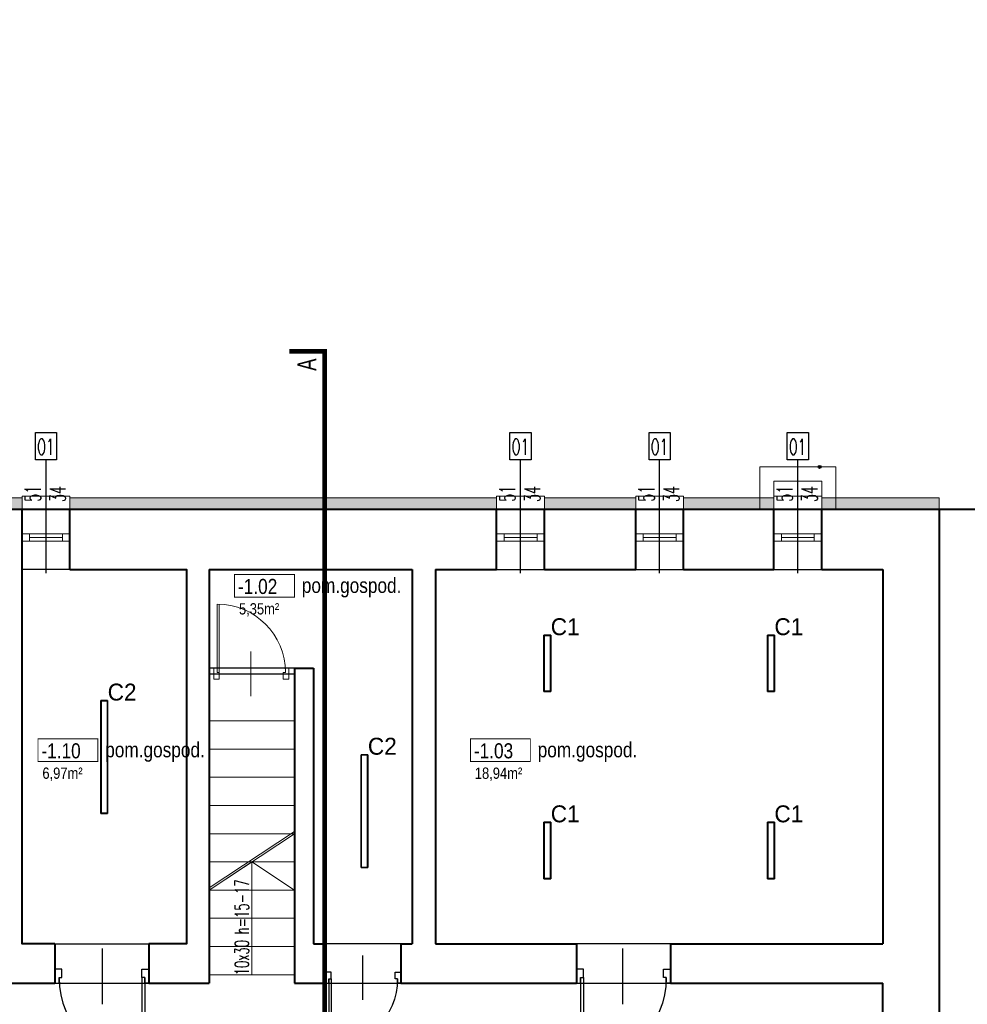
# Model space of a CAD drawing. Header units: millimetres. Extents: x -2616 to 3840, y -7331 to 10340.
# Tile 7 of 22: x 1465 to 2474, y 753 to 1800. Entities that reach past the tile are written whole.
import ezdxf

# ---------------------------------------------------------------- set-up
doc = ezdxf.new("R2010")
doc.units = ezdxf.units.MM
for name, color, linetype, lineweight in [('#Warnice UG$0$0A_KONSTR', 8, 'Continuous', 40), ('#Warnice UG$0$0A_OCIEPLENIE', 8, 'Continuous', 0), ('#Warnice UG$0$0A_OPISY POM', 8, 'Continuous', 9), ('#Warnice UG$0$0A_POMOCNICZE', 8, 'Continuous', 9), ('#Warnice UG$0$0A_STOLARKA', 8, 'Continuous', 9)]:
    doc.layers.add(name, color=color, linetype=linetype, lineweight=lineweight)
for name, color, linetype in [('#Warnice UG$0$0A_OPISY OKIEN', 8, 'Continuous'), ('#Warnice UG$0$_a_drzwi', 8, 'Continuous'), ('#Warnice UG$0$Opisy', 8, 'Continuous'), ('DLX_BLD0_LUM', 5, 'Continuous'), ('DLX_BLD0_LUMKEY_IDX', 5, 'Continuous'), ('PODKŁAD', 8, 'Continuous')]:
    doc.layers.add(name, color=color, linetype=linetype)
doc.styles.add('#Warnice UG$0$1', font='simplex.shx', dxfattribs={"width": 0.6})
doc.styles.add('#Warnice UG$0$m1_romans', font='romans.shx', dxfattribs={"width": 0.8})
doc.styles.add('TableTextStyle', font='txt')
pattern_1 = [(0, (-100, -60), (4.7625, 2.74963064), [3.175, -6.35]), (120, (-100, -60), (-4.7625, 2.74963066), [3.175, -6.35]), (60, (-100, -60), (1e-08, 5.4992613), [-6.35, 3.175])]

# ---------------------------------------------------------------- blocks, each defined once
blk = doc.blocks.new('#Warnice UG$0$A$C372b6b25')
at = {"layer": '#Warnice UG$0$_a_drzwi'}
for p, q in [((3.33, -4.44), (3.33, 63.89)), ((5.56, -4.44), (5.56, 63.85)), ((37.04, 16.67), (37.04, -27.78)), ((0, 0), (3.33, 0)), ((3.33, 0), (3.33, -4.44)), ((3.33, -4.44), (5.56, -4.44)), ((5.56, -4.44), (5.56, -11.11)), ((69.44, -4.44), (69.44, -11.11)), ((71.67, -4.44), (69.44, -4.44)), ((71.67, 0), (71.67, -4.44)), ((75, 0), (71.67, 0)), ((5.56, -11.11), (0, -11.11)), ((69.44, -11.11), (75, -11.11))]:
    blk.add_line(p, q, dxfattribs=at)
for points in [[(0, 0), (0, -11.11)], [(75, 0), (75, -11.11)]]:
    blk.add_lwpolyline(points, dxfattribs=at)
blk.add_arc((3.33, -4.44), 68.33, 0, 90, dxfattribs=at)
blk = doc.blocks.new('#Warnice UG')
at = {"layer": '#Warnice UG$0$0A_OCIEPLENIE', "transparency": 33554687}
h = blk.add_hatch(dxfattribs=at)
h.set_pattern_fill('HONEY', color=256)
h.set_pattern_definition(pattern_1)
h.paths.add_polyline_path([(13612.1, 6380.6), (13607.1, 6380.6), (13607.1, 6368.6), (13612.1, 6368.6)])
h.paths.add_polyline_path([(13607.1, 6380.6), (13589.1, 6380.6), (13589.1, 6368.6), (13607.1, 6368.6)])
h.paths.add_polyline_path([(13589.1, 6380.6), (13584.1, 6380.6), (13584.1, 6368.6), (13589.1, 6368.6)])
h.paths.add_polyline_path([(13532.1, 6380.6), (13509.1, 6380.6), (13509.1, 6368.6), (13532.1, 6368.6)])
h.paths.add_polyline_path([(13509.1, 6380.6), (13504.1, 6380.6), (13504.1, 6368.6), (13509.1, 6368.6)])
h.paths.add_polyline_path([(13452.1, 6380.6), (13437.1, 6380.6), (13437.1, 6368.6), (13452.1, 6368.6)])
h.paths.add_polyline_path([(13437.1, 6380.6), (13354.5, 6380.6), (13354.5, 6368.6), (13437.1, 6368.6)])
h.paths.add_polyline_path([(13354.5, 6380.6), (13313.6, 6380.6), (13313.6, 6368.6), (13354.5, 6368.6)])
h.paths.add_polyline_path([(13313.6, 6380.6), (13298.6, 6380.6), (13298.6, 6368.6), (13313.6, 6368.6)])
h.paths.add_polyline_path([(13247.6, 6380.6), (13242.6, 6380.6), (13242.6, 6368.6), (13247.6, 6368.6)])
h.paths.add_polyline_path([(13242.6, 6380.6), (13224.6, 6380.6), (13224.6, 6368.6), (13242.6, 6368.6)])
h.paths.add_polyline_path([(13224.6, 6380.6), (13219.6, 6380.6), (13219.6, 6368.6), (13224.6, 6368.6)])
h.paths.add_polyline_path([(13167.6, 6380.6), (13152.6, 6380.6), (13152.6, 6368.6), (13167.6, 6368.6)])
h.paths.add_polyline_path([(13152.6, 6380.6), (13032.6, 6380.6), (13032.6, 6368.6), (13152.6, 6368.6)])
h.paths.add_polyline_path([(13032.6, 6380.6), (13017.6, 6380.6), (13017.6, 6368.6), (13032.6, 6368.6)])
h.paths.add_polyline_path([(12896.6, 6380.6), (12881.6, 6380.6), (12881.6, 6368.6), (12896.6, 6368.6)])
h.paths.add_polyline_path([(12881.6, 6380.6), (12397.6, 6380.6), (12397.6, 6633.6), (12385.6, 6633.6), (12385.6, 6368.6), (12397.6, 6368.6), (12881.6, 6368.6)])
h.paths.add_polyline_path([(12397.6, 6711.6), (12385.6, 6711.6), (12385.6, 6684.6), (12397.6, 6684.6)])
h.paths.add_polyline_path([(12397.6, 7140.6), (12385.6, 7140.6), (12385.6, 6762.6), (12397.6, 6762.6)])
h.paths.add_polyline_path([(13237, 6924), (13276.8, 6924), (13276.8, 6951), (13237, 6951)], flags=9)
h.paths.add_polyline_path([(12537.6, 7250.2), (12537.6, 7278.8), (12516.6, 7278.8), (12516.6, 7250.2)], flags=9)
h.paths.add_polyline_path([(12537.6, 7040.3), (12537.6, 7060.9), (12516.6, 7060.9), (12516.6, 7040.3)], flags=9)
h.paths.add_polyline_path([(12537.6, 6944.6), (12537.6, 6971.6), (12516.6, 6971.6), (12516.6, 6944.6)], flags=9)
h.paths.add_polyline_path([(12537.6, 6854.1), (12537.6, 6875.1), (12516.6, 6875.1), (12516.6, 6854.1)], flags=9)
h.paths.add_polyline_path([(12518.1, 6629.3), (12518.1, 6657.9), (12497.1, 6657.9), (12497.1, 6629.3)], flags=9)
h.paths.add_polyline_path([(12607.3, 7115.5), (12635.9, 7115.5), (12635.9, 7136.5), (12607.3, 7136.5)], flags=9)
h.paths.add_polyline_path([(12828.8, 7115.5), (12849.4, 7115.5), (12849.4, 7136.5), (12828.8, 7136.5)], flags=9)
h.paths.add_polyline_path([(12926.3, 7115.5), (12952.9, 7115.5), (12952.9, 7136.5), (12926.3, 7136.5)], flags=9)
h.paths.add_polyline_path([(12766.8, 7138.2), (12766.8, 7161.6), (12745.8, 7161.6), (12745.8, 7138.2)], flags=9)
h.paths.add_polyline_path([(12603.6, 6496.1), (12630.6, 6496.1), (12630.6, 6517.1), (12603.6, 6517.1)], flags=25)
h.paths.add_polyline_path([(12920.5, 6496.1), (12948.7, 6496.1), (12948.7, 6517.1), (12920.5, 6517.1)], flags=9)
h.paths.add_polyline_path([(13225.8, 6496.1), (13254.4, 6496.1), (13254.4, 6517.1), (13225.8, 6517.1)], flags=9)
h.paths.add_polyline_path([(13540.1, 6496.1), (13569.1, 6496.1), (13569.1, 6517.1), (13540.1, 6517.1)], flags=9)
h.paths.add_polyline_path([(13353.2, 6750.4), (13353.2, 6777.4), (13332.2, 6777.4), (13332.2, 6750.4)], flags=9)
h.paths.add_polyline_path([(13388.6, 6658.5), (13405.6, 6658.5), (13405.6, 6679.5), (13388.6, 6679.5)], flags=9)
h.paths.add_polyline_path([(13457.7, 6651.7), (13457.7, 6680.3), (13436.7, 6680.3), (13436.7, 6651.7)], flags=9)
h.paths.add_polyline_path([(13101.5, 7172.6), (13101.5, 7201.2), (13080.5, 7201.2), (13080.5, 7172.6)], flags=9)
h.paths.add_polyline_path([(13101.5, 6629.8), (13101.5, 6658.4), (13080.5, 6658.4), (13080.5, 6629.8)], flags=9)
h.paths.add_polyline_path([(12734.9, 6764.5), (12755.1, 6764.5), (12755.1, 6785.5), (12734.9, 6785.5)], flags=9)
h.paths.add_polyline_path([(12849.5, 6764.5), (12869.7, 6764.5), (12869.7, 6785.5), (12849.5, 6785.5)], flags=9)
h.paths.add_polyline_path([(12686, 6812), (12686, 6832.6), (12665, 6832.6), (12665, 6812)], flags=9)
h.paths.add_polyline_path([(12929.7, 6811.6), (12929.7, 6832.2), (12908.7, 6832.2), (12908.7, 6811.6)], flags=9)
h.paths.add_polyline_path([(13000.3, 6674.6), (13000.3, 6703.2), (12979.3, 6703.2), (12979.3, 6674.6)], flags=9)
h.paths.add_polyline_path([(13503.2, 6349), (13503.2, 6374.2), (13478, 6374.2), (13478, 6349)], flags=9)
h.paths.add_polyline_path([(13476.7, 6351.7), (13476.7, 6372.1), (13451.5, 6372.1), (13451.5, 6351.7)], flags=9)
h.paths.add_polyline_path([(13583.2, 6349), (13583.2, 6374.2), (13558, 6374.2), (13558, 6349)], flags=9)
h.paths.add_polyline_path([(13556.7, 6351.7), (13556.7, 6372.1), (13531.5, 6372.1), (13531.5, 6351.7)], flags=9)
h.paths.add_polyline_path([(13663.2, 6349), (13663.2, 6374.2), (13638, 6374.2), (13638, 6349)], flags=9)
h.paths.add_polyline_path([(13636.7, 6351.7), (13636.7, 6372.1), (13611.5, 6372.1), (13611.5, 6351.7)], flags=9)
h.paths.add_polyline_path([(13467.1, 6300.2), (13488.5, 6300.2), (13488.5, 6325.4), (13467.1, 6325.4)], flags=9)
h.paths.add_polyline_path([(13547.1, 6300.2), (13568.5, 6300.2), (13568.5, 6325.4), (13547.1, 6325.4)], flags=9)
h.paths.add_polyline_path([(13627.1, 6300.2), (13648.5, 6300.2), (13648.5, 6325.4), (13627.1, 6325.4)], flags=9)
h.paths.add_polyline_path([(13819.5, 6300.2), (13840.9, 6300.2), (13840.9, 6325.4), (13819.5, 6325.4)], flags=9)
h.paths.add_polyline_path([(13532.7, 6600.8), (13646.7, 6600.8), (13646.7, 6634.1), (13532.7, 6634.1)], flags=9)
h.paths.add_polyline_path([(13467.5, 6580.3), (13516.3, 6580.3), (13516.3, 6605.3), (13467.5, 6605.3)], flags=9)
h.paths.add_polyline_path([(13356.5, 7675.8), (13356.5, 7698.9), (13315.3, 7698.9), (13315.3, 7675.8)], flags=9)
h.paths.add_polyline_path([(13356.5, 6223.6), (13356.5, 6246.7), (13315.3, 6246.7), (13315.3, 6223.6)], flags=9)
h.paths.add_polyline_path([(13115.9, 7261), (13229.9, 7261), (13229.9, 7294.3), (13115.9, 7294.3)], flags=9)
h.paths.add_polyline_path([(12599.7, 6600.8), (12703.5, 6600.8), (12703.5, 6634.1), (12599.7, 6634.1)], flags=9)
h.paths.add_polyline_path([(12911.3, 6600.8), (13025.3, 6600.8), (13025.3, 6634.1), (12911.3, 6634.1)], flags=9)
h.paths.add_polyline_path([(13227.6, 6600.8), (13341.6, 6600.8), (13341.6, 6634.1), (13227.6, 6634.1)], flags=9)
h.paths.add_polyline_path([(13576.1, 7261), (13690.1, 7261), (13690.1, 7294.3), (13576.1, 7294.3)], flags=9)
h.paths.add_polyline_path([(13050.7, 7240.5), (13099.5, 7240.5), (13099.5, 7265.5), (13050.7, 7265.5)], flags=9)
h.paths.add_polyline_path([(13050.1, 7260), (13099.9, 7260), (13099.9, 7293.3), (13050.1, 7293.3)], flags=9)
h.paths.add_polyline_path([(12815.6, 7260.7), (12938.7, 7260.7), (12938.7, 7294), (12815.6, 7294)], flags=9)
h.paths.add_polyline_path([(12750.5, 7240.5), (12807, 7240.5), (12807, 7265.5), (12750.5, 7265.5)], flags=9)
h.paths.add_polyline_path([(12749.7, 7260), (12799.5, 7260), (12799.5, 7293.3), (12749.7, 7293.3)], flags=9)
h.paths.add_polyline_path([(12532.9, 6580.3), (12589.4, 6580.3), (12589.4, 6605.3), (12532.9, 6605.3)], flags=24)
h.paths.add_polyline_path([(12533.2, 6599.9), (12583, 6599.9), (12583, 6633.2), (12533.2, 6633.2)], flags=24)
h.paths.add_polyline_path([(12846, 6580.3), (12894.8, 6580.3), (12894.8, 6605.3), (12846, 6605.3)], flags=9)
h.paths.add_polyline_path([(12845.4, 6599.9), (12895.2, 6599.9), (12895.2, 6633.2), (12845.4, 6633.2)], flags=9)
h.paths.add_polyline_path([(13161.4, 6580.3), (13217.9, 6580.3), (13217.9, 6605.3), (13161.4, 6605.3)], flags=9)
h.paths.add_polyline_path([(13161.8, 6599.9), (13211.5, 6599.9), (13211.5, 6633.2), (13161.8, 6633.2)], flags=9)
h.paths.add_polyline_path([(13466.7, 6599.9), (13516.5, 6599.9), (13516.5, 6633.2), (13466.7, 6633.2)], flags=9)
h.paths.add_polyline_path([(13818.3, 6596.4), (13902.8, 6596.4), (13902.8, 6629.7), (13818.3, 6629.7)], flags=9)
h.paths.add_polyline_path([(13752.2, 6580.3), (13808.7, 6580.3), (13808.7, 6605.3), (13752.2, 6605.3)], flags=9)
h.paths.add_polyline_path([(13752.6, 6599.9), (13802.3, 6599.9), (13802.3, 6633.2), (13752.6, 6633.2)], flags=9)
h.paths.add_polyline_path([(13510, 7240.5), (13566.4, 7240.5), (13566.4, 7265.5), (13510, 7265.5)], flags=9)
h.paths.add_polyline_path([(13510.3, 7260), (13560, 7260), (13560, 7293.3), (13510.3, 7293.3)], flags=9)
h.paths.add_polyline_path([(13325.1, 7435.8), (13439.1, 7435.8), (13439.1, 7469.1), (13325.1, 7469.1)], flags=9)
h.paths.add_polyline_path([(13259.9, 7415.3), (13308.7, 7415.3), (13308.7, 7440.3), (13259.9, 7440.3)], flags=9)
h.paths.add_polyline_path([(13259.4, 7434.9), (13309.1, 7434.9), (13309.1, 7468.2), (13259.4, 7468.2)], flags=9)
h.paths.add_polyline_path([(12755.9, 6962.9), (12865.8, 6962.9), (12865.8, 6996.2), (12755.9, 6996.2)], flags=9)
h.paths.add_polyline_path([(12690.9, 6942.4), (12747.3, 6942.4), (12747.3, 6967.4), (12690.9, 6967.4)], flags=9)
h.paths.add_polyline_path([(12692.6, 6961.9), (12742.4, 6961.9), (12742.4, 6995.3), (12692.6, 6995.3)], flags=9)
h.paths.add_polyline_path([(14998.6, 6366), (15222.1, 6366), (15222.1, 6454.2), (14998.6, 6454.2)], flags=9)
h.paths.add_polyline_path([(14996.5, 6480.2), (15275.5, 6480.2), (15275.5, 6561.9), (14996.5, 6561.9)], flags=9)
h.paths.add_polyline_path([(15000.8, 6247.6), (15095.2, 6247.6), (15095.2, 6265.9), (15000.8, 6265.9)], flags=9)
h.paths.add_polyline_path([(15222.7, 6077.9), (15257.4, 6077.9), (15257.4, 6098.6), (15222.7, 6098.6)], flags=9)
h.paths.add_polyline_path([(14944.8, 7326.2), (15275.9, 7326.2), (15275.9, 8054.3), (14944.8, 8054.3)], flags=9)
h.paths.add_polyline_path([(14999.1, 6157.6), (15210.3, 6157.6), (15210.3, 6212.1), (14999.1, 6212.1)], flags=9)
h.paths.add_polyline_path([(15000.3, 6303.8), (15170.1, 6303.8), (15170.1, 6345.8), (15000.3, 6345.8)], flags=9)
h.paths.add_polyline_path([(15100.5, 6076.9), (15160.2, 6076.9), (15160.2, 6097.6), (15100.5, 6097.6)], flags=9)
h.paths.add_polyline_path([(14998.2, 6453.9), (15146.8, 6453.9), (15146.8, 6474.6), (14998.2, 6474.6)], flags=9)
h.paths.add_polyline_path([(14997.2, 6560.7), (15148.9, 6560.7), (15148.9, 6581.4), (14997.2, 6581.4)], flags=9)
h.paths.add_polyline_path([(15221.9, 6118.7), (15285.3, 6118.7), (15285.3, 6139.1), (15221.9, 6139.1)], flags=9)
h.paths.add_polyline_path([(15000.6, 6213.7), (15119.5, 6213.7), (15119.5, 6234.4), (15000.6, 6234.4)], flags=9)
h.paths.add_polyline_path([(14999.1, 6345.5), (15084.5, 6345.5), (15084.5, 6366.2), (14999.1, 6366.2)], flags=9)
h.paths.add_polyline_path([(14998.8, 6116.5), (15115.4, 6116.5), (15115.4, 6137.2), (14998.8, 6137.2)], flags=9)
h.paths.add_polyline_path([(14999.2, 6265), (15130.7, 6265), (15130.7, 6285.7), (14999.2, 6285.7)], flags=9)
h.paths.add_polyline_path([(14999, 6097.4), (15057.1, 6097.4), (15057.1, 6118.2), (14999, 6118.2)], flags=9)
h.paths.add_polyline_path([(15099.8, 6097.5), (15148.5, 6097.5), (15148.5, 6118.3), (15099.8, 6118.3)], flags=9)
h.paths.add_polyline_path([(14999.8, 6138), (15068.3, 6138), (15068.3, 6158.3), (14999.8, 6158.3)], flags=9)
h.paths.add_polyline_path([(15221.1, 6138.1), (15267.8, 6138.1), (15267.8, 6158.3), (15221.1, 6158.3)], flags=9)
h.paths.add_polyline_path([(15221.6, 6097.7), (15283.1, 6097.7), (15283.1, 6118), (15221.6, 6118)], flags=9)
h.paths.add_polyline_path([(14998.7, 6076.3), (15031, 6076.3), (15031, 6097), (14998.7, 6097)], flags=9)
h.paths.add_polyline_path([(14994.1, 6010.3), (15310.4, 6010.3), (15310.4, 6076.3), (14994.1, 6076.3)], flags=9)
h.paths.add_polyline_path([(12366.7, 6634.1), (12391.9, 6634.1), (12391.9, 6659.3), (12366.7, 6659.3)], flags=9)
h.paths.add_polyline_path([(12369.4, 6660.5), (12389.8, 6660.5), (12389.8, 6685.7), (12369.4, 6685.7)], flags=9)
h.paths.add_polyline_path([(12366.7, 6712.1), (12391.9, 6712.1), (12391.9, 6737.3), (12366.7, 6737.3)], flags=9)
h.paths.add_polyline_path([(12369.4, 6738.5), (12389.8, 6738.5), (12389.8, 6763.7), (12369.4, 6763.7)], flags=9)
h.paths.add_polyline_path([(12479.7, 7142.6), (12479.7, 7173.1), (12463.2, 7173.1), (12463.2, 7142.6)], flags=9)
h.paths.add_polyline_path([(12367.2, 7145.1), (12391.5, 7145.1), (12391.5, 7170.3), (12367.2, 7170.3)], flags=9)
h.paths.add_polyline_path([(12367.5, 7171.5), (12391.7, 7171.5), (12391.7, 7196.7), (12367.5, 7196.7)], flags=9)
h.paths.add_polyline_path([(12479.7, 7234.9), (12479.7, 7265.4), (12463.2, 7265.4), (12463.2, 7234.9)], flags=9)
h.paths.add_polyline_path([(12367.2, 7253.6), (12391.5, 7253.6), (12391.5, 7278.8), (12367.2, 7278.8)], flags=9)
h.paths.add_polyline_path([(12367.3, 7280), (12392, 7280), (12392, 7305.2), (12367.3, 7305.2)], flags=9)
h.paths.add_polyline_path([(12603.4, 7280.3), (12662.8, 7280.3), (12662.8, 7313.7), (12603.4, 7313.7)], flags=9)
h.paths.add_polyline_path([(12938.6, 7537.5), (12938.6, 7562.2), (12913.4, 7562.2), (12913.4, 7537.5)], flags=9)
h.paths.add_polyline_path([(12912.2, 7537.8), (12912.2, 7562.5), (12887, 7562.5), (12887, 7537.8)], flags=9)
h.paths.add_polyline_path([(13083.1, 7537.2), (13083.1, 7562.4), (13057.9, 7562.4), (13057.9, 7537.2)], flags=9)
h.paths.add_polyline_path([(13056.7, 7539.9), (13056.7, 7560.3), (13031.5, 7560.3), (13031.5, 7539.9)], flags=9)
h.paths.add_polyline_path([(13588.1, 7537.2), (13588.1, 7562.4), (13562.9, 7562.4), (13562.9, 7537.2)], flags=9)
h.paths.add_polyline_path([(13561.7, 7539.9), (13561.7, 7560.3), (13536.5, 7560.3), (13536.5, 7539.9)], flags=9)
h.paths.add_polyline_path([(13736.1, 7537.2), (13736.1, 7562.4), (13710.9, 7562.4), (13710.9, 7537.2)], flags=9)
h.paths.add_polyline_path([(13709.7, 7539.9), (13709.7, 7560.3), (13684.5, 7560.3), (13684.5, 7539.9)], flags=9)
h.paths.add_polyline_path([(13883.1, 7537.2), (13883.1, 7562.4), (13857.9, 7562.4), (13857.9, 7537.2)], flags=9)
h.paths.add_polyline_path([(13856.7, 7539.9), (13856.7, 7560.3), (13831.5, 7560.3), (13831.5, 7539.9)], flags=9)
h.paths.add_polyline_path([(13726, 6949.2), (13785.5, 6949.2), (13785.5, 6982.5), (13726, 6982.5)], flags=9)
h.paths.add_polyline_path([(13513.4, 6670.1), (13610, 6670.1), (13610, 6725), (13513.4, 6725)], flags=9)
h.paths.add_polyline_path([(13779.9, 6671.9), (13839.4, 6671.9), (13839.4, 6705.2), (13779.9, 6705.2)], flags=9)
h.paths.add_polyline_path([(13783.7, 6450.4), (13866.7, 6450.4), (13866.7, 6463.9), (13783.7, 6463.9)], flags=9)
h.paths.add_polyline_path([(13855.6, 6349), (13855.6, 6374.2), (13830.4, 6374.2), (13830.4, 6349)], flags=9)
h.paths.add_polyline_path([(13829.2, 6351.7), (13829.2, 6372.1), (13804, 6372.1), (13804, 6351.7)], flags=9)
h.paths.add_polyline_path([(13298.6, 6351.4), (13298.6, 6371.8), (13273.4, 6371.8), (13273.4, 6351.4)], flags=9)
h.paths.add_polyline_path([(13272.2, 6351.7), (13272.2, 6372.1), (13247, 6372.1), (13247, 6351.7)], flags=9)
h.paths.add_polyline_path([(13218.6, 6349), (13218.6, 6374.2), (13193.4, 6374.2), (13193.4, 6349)], flags=9)
h.paths.add_polyline_path([(13192.2, 6349.5), (13192.2, 6374.2), (13167, 6374.2), (13167, 6349.5)], flags=9)
h.paths.add_polyline_path([(12982.1, 6349.5), (12982.1, 6373.7), (12956.9, 6373.7), (12956.9, 6349.5)], flags=9)
h.paths.add_polyline_path([(12955.7, 6347.8), (12955.7, 6375.9), (12930.5, 6375.9), (12930.5, 6347.8)], flags=9)
h.paths.add_polyline_path([(12893.7, 6444.4), (12926.2, 6444.4), (12926.2, 6460.9), (12893.7, 6460.9)], flags=9)
h.paths.add_polyline_path([(13277.8, 7031.9), (13277.8, 7146.1), (13255.3, 7146.1), (13255.3, 7031.9)], flags=9)
h.paths.add_polyline_path([(12837.2, 7580.9), (12944.1, 7580.9), (12944.1, 7603.4), (12837.2, 7603.4)], flags=9)
h = blk.add_hatch(dxfattribs=at)
h.set_pattern_fill('HONEY', color=256)
h.set_pattern_definition(pattern_1)
h.paths.add_polyline_path([(12397.6, 7232.6), (12385.6, 7232.6), (12385.6, 7199.6), (12397.6, 7199.6)])
h.paths.add_polyline_path([(12397.6, 7533.6), (12689.6, 7533.6), (12689.6, 7545.6), (12385.6, 7545.6), (12385.6, 7533.6), (12385.6, 7324.6), (12397.6, 7324.6)])
h.paths.add_polyline_path([(12701.6, 7545.6), (12689.6, 7545.6), (12689.6, 7533.6), (12701.6, 7533.6)])
h.paths.add_polyline_path([(12720.6, 7545.6), (12701.6, 7545.6), (12701.6, 7533.6), (12720.6, 7533.6)])
h.paths.add_polyline_path([(12838.6, 7545.6), (12800.6, 7545.6), (12800.6, 7533.6), (12838.6, 7533.6)])
h.paths.add_polyline_path([(12864.6, 7545.6), (12838.6, 7545.6), (12838.6, 7533.6), (12864.6, 7533.6)])
h.paths.add_polyline_path([(12973.6, 7545.6), (12962.6, 7545.6), (12962.6, 7533.6), (12973.6, 7533.6)])
h.paths.add_polyline_path([(13000.6, 7545.6), (12973.6, 7545.6), (12973.6, 7533.6), (13000.6, 7533.6)])
h.paths.add_polyline_path([(13007.5, 7545.6), (13000.6, 7545.6), (13000.6, 7533.6)], flags=17)
h.paths.add_polyline_path([(13027.6, 7545.6), (13007.5, 7545.6), (13000.6, 7533.6), (13027.6, 7533.6)])
h.paths.add_polyline_path([(13032.6, 7545.6), (13027.6, 7545.6), (13027.6, 7533.6), (13032.6, 7533.6)])
h.paths.add_polyline_path([(13354.5, 7545.6), (13083.6, 7545.6), (13083.6, 7533.6), (13354.5, 7533.6)])
h.paths.add_polyline_path([(13537.6, 7545.6), (13354.5, 7545.6), (13354.5, 7533.6), (13537.6, 7533.6)])
h.paths.add_polyline_path([(13685.6, 7545.6), (13588.6, 7545.6), (13588.6, 7533.6), (13685.6, 7533.6)])
h.paths.add_polyline_path([(13817.6, 7545.6), (13736.6, 7545.6), (13736.6, 7533.6), (13817.6, 7533.6)])
h.paths.add_polyline_path([(13832.6, 7545.6), (13817.6, 7545.6), (13817.6, 7533.6), (13832.6, 7533.6)])
h.paths.add_polyline_path([(13898.6, 7545.6), (13883.6, 7545.6), (13883.6, 7533.6), (13898.6, 7533.6)])
h.paths.add_polyline_path([(14008.6, 7545.6), (13898.6, 7545.6), (13898.6, 7533.6), (14008.6, 7533.6)])
at = {"layer": '#Warnice UG$0$0A_OPISY OKIEN', "transparency": 33554687}
h = blk.add_hatch(color=256, dxfattribs=at)
h.dxf.hatch_style = 1
h.paths.add_polyline_path([(13882.8, 7578.6, 1), (13879.8, 7578.6, 1)])
at = {"layer": '#Warnice UG$0$0A_KONSTR', "ltscale": 100}
blk.add_lwpolyline([(12397.6, 7533.6), (14766.6, 7533.6), (14766.6, 6380.6), (12397.6, 6380.6)], close=True, dxfattribs=at)
at = {"layer": '#Warnice UG$0$0A_KONSTR'}
for points in [[(12962.6, 7533.6), (13032.6, 7533.6)], [(13032.6, 7469.6), (13032.6, 7533.6)], [(13083.6, 7469.6), (13083.6, 7533.6)], [(13083.6, 7533.6), (13537.6, 7533.6)], [(13537.6, 7469.6), (13537.6, 7533.6)], [(13588.6, 7469.6), (13588.6, 7533.6)], [(13588.6, 7533.6), (13685.6, 7533.6)], [(13685.6, 7469.6), (13685.6, 7533.6)], [(13736.6, 7469.6), (13736.6, 7533.6)], [(13736.6, 7533.6), (13832.6, 7533.6)], [(13832.6, 7469.6), (13832.6, 7533.6)], [(13883.6, 7469.6), (13883.6, 7533.6)], [(13883.6, 7533.6), (14008.6, 7533.6), (14008.6, 6380.6)], [(13067.6, 7071.6), (13032.6, 7071.6), (13032.6, 7469.6)], [(13083.6, 7469.6), (13207.6, 7469.6), (13207.6, 7071.6), (13167.6, 7071.6)], [(13231.6, 7469.6), (13231.6, 7029.6)], [(13231.6, 7469.6), (13447.6, 7469.6)], [(13447.6, 7469.6), (13447.6, 7071.6)], [(13472.6, 7469.6), (13472.6, 7071.6)], [(13472.6, 7469.6), (13537.6, 7469.6)], [(13588.6, 7469.6), (13685.6, 7469.6)], [(13736.6, 7469.6), (13832.6, 7469.6)], [(13883.6, 7469.6), (13948.6, 7469.6)], [(13948.6, 7469.6), (13948.6, 7071.6)], [(13322.6, 7364.6), (13322.6, 7029.6)], [(13322.6, 7364.6), (13342.6, 7364.6)], [(13342.6, 7364.6), (13342.6, 7071.6)], [(13067.6, 7071.6), (13032.6, 7071.6)], [(13067.6, 7071.6), (13067.6, 7029.6)], [(13167.6, 7071.6), (13167.6, 7029.6)], [(13342.6, 7071.6), (13355.6, 7071.6)], [(13355.6, 7071.6), (13355.6, 7029.6)], [(13435.6, 7071.6), (13435.6, 7029.6)], [(13435.6, 7071.6), (13447.6, 7071.6)], [(13472.6, 7071.6), (13622.6, 7071.6)], [(13622.6, 7071.6), (13622.6, 7029.6)], [(13722.6, 7071.6), (13722.6, 7029.6)], [(13722.6, 7071.6), (13948.6, 7071.6)], [(12982.6, 7029.6), (13067.6, 7029.6)], [(13167.6, 7029.6), (13231.6, 7029.6)], [(13322.6, 7029.6), (13355.6, 7029.6)], [(13435.6, 7029.6), (13622.6, 7029.6)], [(13722.6, 7029.6), (13948.6, 7029.6)], [(13948.6, 6886.6), (13948.6, 7029.6)]]:
    blk.add_lwpolyline(points, dxfattribs=at)
at = {"layer": '#Warnice UG$0$0A_OCIEPLENIE'}
for points in [[(12962.6, 7533.6), (12962.6, 7545.6), (13032.6, 7545.6), (13032.6, 7533.6)], [(13083.6, 7533.6), (13083.6, 7545.6), (13537.6, 7545.6), (13537.6, 7533.6)], [(13588.6, 7533.6), (13588.6, 7545.6), (13685.6, 7545.6), (13685.6, 7533.6)], [(13736.6, 7533.6), (13736.6, 7545.6), (13832.6, 7545.6), (13832.6, 7533.6)], [(13883.6, 7533.6), (13883.6, 7545.6), (14008.6, 7545.6), (14008.6, 7533.6)]]:
    blk.add_lwpolyline(points, dxfattribs=at)
at = {"layer": '#Warnice UG$0$0A_OPISY OKIEN'}
blk.add_circle((13881.3, 7578.6), 1.5, dxfattribs=at)
at = {"layer": '#Warnice UG$0$0A_OPISY POM', "const_width": 1}
for points in [[(13258.8, 7464.3), (13322.5, 7464.3), (13322.5, 7440.1), (13258.8, 7440.1)], [(13049.6, 7289.5), (13113.3, 7289.5), (13113.3, 7265.3), (13049.6, 7265.3)], [(13509.8, 7289.5), (13573.5, 7289.5), (13573.5, 7265.3), (13509.8, 7265.3)]]:
    blk.add_lwpolyline(points, close=True, dxfattribs=at)
at = {"layer": '#Warnice UG$0$0A_POMOCNICZE', "ltscale": 0.5}
for p, q in [((13240.1, 7359.9), (13240.1, 7432.8)), ((13242.5, 7359.9), (13242.5, 7432.7)), ((13276.1, 7382.4), (13276.1, 7335)), ((13236.6, 7364.6), (13240.1, 7364.6)), ((13240.1, 7364.6), (13240.1, 7359.9)), ((13313, 7364.6), (13313, 7359.9)), ((13316.6, 7364.6), (13313, 7364.6)), ((13242.5, 7352.8), (13236.6, 7352.8)), ((13240.1, 7359.9), (13242.5, 7359.9)), ((13242.5, 7359.9), (13242.5, 7352.8)), ((13310.6, 7359.9), (13310.6, 7352.8)), ((13313, 7359.9), (13310.6, 7359.9)), ((13310.6, 7352.8), (13316.6, 7352.8))]:
    blk.add_line(p, q, dxfattribs=at)
at = {"layer": '#Warnice UG$0$0A_POMOCNICZE', "ltscale": 0.01, "const_width": 5}
blk.add_lwpolyline([(13354.5, 7664.2), (13354.5, 7701.7), (13317, 7701.7)], dxfattribs=at)
at = {"layer": '#Warnice UG$0$0A_POMOCNICZE', "const_width": 5}
blk.add_lwpolyline([(13354.5, 7664.2), (13354.5, 6259.9)], dxfattribs=at)
at = {"layer": '#Warnice UG$0$0A_POMOCNICZE', "ltscale": 3}
for points in [[(13898.6, 7533.6), (13898.6, 7578.6), (13817.6, 7578.6), (13817.6, 7533.6)], [(13883.6, 7533.6), (13883.6, 7563.6), (13832.6, 7563.6), (13832.6, 7533.6)], [(13231.6, 7131), (13322.6, 7191)], [(13231.6, 7128.6), (13322.6, 7188.6)], [(13277.1, 7038.6), (13277.1, 7158.6), (13231.6, 7128.6)], [(13277.1, 7158.6), (13322.6, 7128.6)], [(13277.1, 7158.6), (13322.6, 7158.6)], [(13231.6, 7128.6), (13322.6, 7128.6)], [(13231.6, 7098.6), (13322.6, 7098.6)], [(13231.6, 7068.6), (13322.6, 7068.6)], [(13231.6, 7038.6), (13322.6, 7038.6)]]:
    blk.add_lwpolyline(points, dxfattribs=at)
at = {"layer": '#Warnice UG$0$0A_POMOCNICZE', "ltscale": 0.5}
for points in [[(13236.6, 7364.6), (13231.6, 7364.6)], [(13236.6, 7364.6), (13233.6, 7364.6)], [(13236.6, 7358.6), (13236.6, 7364.6)], [(13236.6, 7364.6), (13236.6, 7352.8)], [(13322.6, 7364.6), (13316.6, 7364.6)], [(13322.6, 7364.6), (13316.6, 7364.6)], [(13316.6, 7358.6), (13316.6, 7364.6)], [(13316.6, 7364.6), (13316.6, 7352.8)], [(13236.6, 7358.6), (13231.6, 7358.6)], [(13322.6, 7358.6), (13316.6, 7358.6)], [(13231.6, 7308.6), (13322.6, 7308.6)], [(13231.6, 7278.6), (13322.6, 7278.6)], [(13231.6, 7248.6), (13322.6, 7248.6)], [(13231.6, 7218.6), (13322.6, 7218.6)], [(13231.6, 7188.6), (13322.6, 7188.6)], [(13231.6, 7158.6), (13277.1, 7158.6)]]:
    blk.add_lwpolyline(points, dxfattribs=at)
blk.add_arc((13240.1, 7359.9), 72.9, 0, 90, dxfattribs=at)
at = {"layer": '#Warnice UG$0$0A_STOLARKA'}
for p, q in [((13032.6, 7507.6), (13083.6, 7507.6)), ((13537.6, 7507.6), (13588.6, 7507.6)), ((13685.6, 7507.6), (13736.6, 7507.6)), ((13832.6, 7507.6), (13883.6, 7507.6)), ((13032.6, 7499.6), (13083.6, 7499.6)), ((13040.6, 7503.6), (13075.6, 7503.6)), ((13537.6, 7499.6), (13588.6, 7499.6)), ((13545.6, 7503.6), (13580.6, 7503.6)), ((13685.6, 7499.6), (13736.6, 7499.6)), ((13693.6, 7503.6), (13728.6, 7503.6)), ((13832.6, 7499.6), (13883.6, 7499.6)), ((13840.6, 7503.6), (13875.6, 7503.6))]:
    blk.add_line(p, q, dxfattribs=at)
for points in [[(13083.6, 7547.6), (13032.6, 7547.6), (13032.6, 7469.6), (13083.6, 7469.6)], [(13588.6, 7547.6), (13537.6, 7547.6), (13537.6, 7469.6), (13588.6, 7469.6)], [(13736.6, 7547.6), (13685.6, 7547.6), (13685.6, 7469.6), (13736.6, 7469.6)], [(13883.6, 7547.6), (13832.6, 7547.6), (13832.6, 7469.6), (13883.6, 7469.6)], [(13040.6, 7499.6), (13040.6, 7507.6), (13032.6, 7507.6), (13032.6, 7499.6)], [(13083.6, 7499.6), (13083.6, 7507.6), (13075.6, 7507.6), (13075.6, 7499.6)], [(13545.6, 7499.6), (13545.6, 7507.6), (13537.6, 7507.6), (13537.6, 7499.6)], [(13588.6, 7499.6), (13588.6, 7507.6), (13580.6, 7507.6), (13580.6, 7499.6)], [(13693.6, 7499.6), (13693.6, 7507.6), (13685.6, 7507.6), (13685.6, 7499.6)], [(13736.6, 7499.6), (13736.6, 7507.6), (13728.6, 7507.6), (13728.6, 7499.6)], [(13840.6, 7499.6), (13840.6, 7507.6), (13832.6, 7507.6), (13832.6, 7499.6)], [(13883.6, 7499.6), (13883.6, 7507.6), (13875.6, 7507.6), (13875.6, 7499.6)]]:
    blk.add_lwpolyline(points, close=True, dxfattribs=at)
at = {"layer": '#Warnice UG$0$Opisy'}
for p, q in [((13058.1, 7465.5), (13058.1, 7586.2)), ((13563.1, 7465.5), (13563.1, 7586.2)), ((13711.1, 7465.5), (13711.1, 7586.2)), ((13858.1, 7465.5), (13858.1, 7586.2))]:
    blk.add_line(p, q, dxfattribs=at)
for points in [[(13046.8, 7586.2), (13046.8, 7615.1), (13069.4, 7615.1), (13069.4, 7586.2)], [(13551.8, 7586.2), (13551.8, 7615.1), (13574.4, 7615.1), (13574.4, 7586.2)], [(13699.8, 7586.2), (13699.8, 7615.1), (13722.4, 7615.1), (13722.4, 7586.2)], [(13846.8, 7586.2), (13846.8, 7615.1), (13869.4, 7615.1), (13869.4, 7586.2)]]:
    blk.add_lwpolyline(points, close=True, dxfattribs=at)
at = {"layer": 'Defpoints'}
for points in [[(13207.6, 7469.6), (13032.6, 7469.6), (13032.6, 7071.6), (13207.6, 7071.6)], [(13231.6, 7469.6), (13447.6, 7469.6), (13447.6, 7071.6), (13342.6, 7071.6), (13342.6, 7364.6), (13231.6, 7364.6)], [(13472.6, 7469.6), (13948.6, 7469.6), (13948.6, 7071.6), (13472.6, 7071.6)], [(12461.6, 7029.6), (13231.6, 7029.6), (13231.6, 7358.6), (13322.6, 7358.6), (13322.6, 7029.6), (13948.6, 7029.6), (13948.6, 6886.6), (12461.6, 6886.6)]]:
    blk.add_lwpolyline(points, close=True, dxfattribs=at)
at = {"layer": '#Warnice UG$0$_a_drzwi'}
for p, xscale, yscale, zscale, rotation in [((13167.6, 7029.6), 1.333333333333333, 1.333333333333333, 1.333333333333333, 180.0000003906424), ((13355.6, 7029.6), -1.066666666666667, 1.066666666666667, 1.066666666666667, 180), ((13622.6, 7029.6), -1.333333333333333, 1.333333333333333, 1.333333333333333, 180)]:
    blk.add_blockref('#Warnice UG$0$A$C372b6b25', p, dxfattribs=dict(at, xscale=xscale, yscale=yscale, zscale=zscale, rotation=rotation))
at = {"layer": '#Warnice UG$0$0A_OPISY POM', "attachment_point": 9, "line_spacing_factor": 0.8, "style": '#Warnice UG$0$m1_romans'}
for s, insert, char_height, width in [('{\\fArial Narrow|b0|i0|c238|p34;\\W1;-1.02}', (13304.2, 7443.3), 16, 375.3), ('\\pxql;{\\fArial Narrow|b0|i0|c238|p34;\\W1;pom.gospod.}', (13705.6, 7439.8), 16, 375.3), ('\\pxql;{\\fArial Narrow|b0|i0|c238|p34;\\W1;5,35m²}', (13360.3, 7419.5), 12, 96.864), ('{\\fArial Narrow|b0|i0|c238|p34;\\W1;-1.10}', (13095, 7268.5), 16, 375.3), ('\\pxql;{\\fArial Narrow|b0|i0|c238|p34;\\W1;pom.gospod.}', (13496.4, 7265), 16, 375.3), ('{\\fArial Narrow|b0|i0|c238|p34;\\W1;-1.03}', (13555.2, 7268.5), 16, 375.3), ('\\pxql;{\\fArial Narrow|b0|i0|c238|p34;\\W1;pom.gospod.}', (13956.6, 7265), 16, 375.3), ('\\pxql;{\\fArial Narrow|b0|i0|c238|p34;\\W1;6,97m²}', (13151.1, 7244.7), 12, 96.864), ('\\pxql;{\\fArial Narrow|b0|i0|c238|p34;\\W1;18,94m²}', (13611.3, 7244.7), 12, 96.864)]:
    blk.add_mtext(s, dxfattribs=dict(at, insert=insert, char_height=char_height, width=width))
at = {"layer": '#Warnice UG$0$0A_POMOCNICZE', "ltscale": 0.01, "insert": (13325.6, 7693.9), "char_height": 20, "width": 48, "attachment_point": 3, "rotation": 90, "line_spacing_factor": 0.8, "style": '#Warnice UG$0$m1_romans'}
blk.add_mtext('{\\W0.7;\\fArial|b0|i0|c238|p34;A}', dxfattribs=at)
at = {"layer": '#Warnice UG$0$Opisy', "char_height": 16.8, "width": 158.627, "attachment_point": 5, "style": '#Warnice UG$0$1'}
for insert in [(13057.7, 7600), (13562.7, 7600), (13710.7, 7600), (13857.7, 7600)]:
    blk.add_mtext('O1', dxfattribs=dict(at, insert=insert))
at = {"layer": '#Warnice UG$0$Opisy', "width": 158.627, "attachment_point": 5, "rotation": 90, "style": '#Warnice UG$0$1'}
for s, insert, char_height in [('51', (13044.1, 7550.1), 16.8), ('34', (13070.5, 7549.8), 16.8), ('51', (13549.1, 7550.1), 16.8), ('34', (13575.5, 7549.8), 16.8), ('51', (13697.1, 7550.1), 16.8), ('34', (13723.5, 7549.8), 16.8), ('51', (13844.1, 7550.1), 16.8), ('34', (13870.5, 7549.8), 16.8), ('10x30 h=15-17', (13266.5, 7089), 15)]:
    blk.add_mtext(s, dxfattribs=dict(at, insert=insert, char_height=char_height))

msp = doc.modelspace()

# ---------------------------------------------------------------- linework, layer by layer
at = {"layer": 'DLX_BLD0_LUM'}
for points in [[(2023.3, 1145.9, 0), (2023.3, 1085.9, 0)], [(2023.3, 1085.9, 0), (2023.3, 1145.9, 0)], [(2023.3, 1145.9, 0), (2023.3, 1145.9, 0)], [(2030.5, 1145.9, 0), (2023.3, 1145.9, 0)], [(2023.3, 1145.9, 0), (2023.3, 1145.9, 0)], [(2023.3, 1145.9, 0), (2030.5, 1145.9, 0)], [(2023.3, 1145.9, 0), (2030.5, 1145.9, 0)], [(2023.3, 1085.9, 0), (2023.3, 1145.9, 0)], [(2030.5, 1145.9, 0), (2023.3, 1145.9, 0)], [(2023.3, 1145.9, 0), (2023.3, 1085.9, 0)], [(2023.5, 1145.7, 0), (2023.5, 1086.2, 0)], [(2030.2, 1145.7, 0), (2023.5, 1145.7, 0)], [(2023.5, 1086.2, 0), (2023.5, 1145.7, 0)], [(2023.5, 1145.7, 0), (2030.2, 1145.7, 0)], [(2030.2, 1086.2, 0), (2030.2, 1145.7, 0)], [(2030.2, 1145.7, 0), (2030.2, 1086.2, 0)], [(2030.5, 1085.9, 0), (2030.5, 1145.9, 0)], [(2030.5, 1145.9, 0), (2030.5, 1145.9, 0)], [(2030.5, 1145.9, 0), (2030.5, 1085.9, 0)], [(2030.5, 1145.9, 0), (2030.5, 1145.9, 0)], [(2030.5, 1145.9, 0), (2030.5, 1085.9, 0)], [(2030.5, 1085.9, 0), (2030.5, 1145.9, 0)], [(2261.3, 1145.9, 0), (2261.3, 1085.9, 0)], [(2261.3, 1085.9, 0), (2261.3, 1145.9, 0)], [(2261.3, 1145.9, 0), (2261.3, 1145.9, 0)], [(2268.5, 1145.9, 0), (2261.3, 1145.9, 0)], [(2261.3, 1145.9, 0), (2261.3, 1145.9, 0)], [(2261.3, 1145.9, 0), (2268.5, 1145.9, 0)], [(2261.3, 1145.9, 0), (2268.5, 1145.9, 0)], [(2261.3, 1085.9, 0), (2261.3, 1145.9, 0)], [(2268.5, 1145.9, 0), (2261.3, 1145.9, 0)], [(2261.3, 1145.9, 0), (2261.3, 1085.9, 0)], [(2261.5, 1145.7, 0), (2261.5, 1086.2, 0)], [(2268.2, 1145.7, 0), (2261.5, 1145.7, 0)], [(2261.5, 1086.2, 0), (2261.5, 1145.7, 0)], [(2261.5, 1145.7, 0), (2268.2, 1145.7, 0)], [(2268.2, 1086.2, 0), (2268.2, 1145.7, 0)], [(2268.2, 1145.7, 0), (2268.2, 1086.2, 0)], [(2268.5, 1085.9, 0), (2268.5, 1145.9, 0)], [(2268.5, 1145.9, 0), (2268.5, 1145.9, 0)], [(2268.5, 1145.9, 0), (2268.5, 1085.9, 0)], [(2268.5, 1145.9, 0), (2268.5, 1145.9, 0)], [(2268.5, 1145.9, 0), (2268.5, 1085.9, 0)], [(2268.5, 1085.9, 0), (2268.5, 1145.9, 0)], [(2023.3, 1085.9, 0), (2023.3, 1085.9, 0)], [(2023.3, 1085.9, 0), (2030.5, 1085.9, 0)], [(2030.5, 1085.9, 0), (2023.3, 1085.9, 0)], [(2023.3, 1085.9, 0), (2023.3, 1085.9, 0)], [(2030.5, 1085.9, 0), (2023.3, 1085.9, 0)], [(2023.3, 1085.9, 0), (2030.5, 1085.9, 0)], [(2023.5, 1086.2, 0), (2030.2, 1086.2, 0)], [(2030.2, 1086.2, 0), (2023.5, 1086.2, 0)], [(2030.5, 1085.9, 0), (2030.5, 1085.9, 0)], [(2030.5, 1085.9, 0), (2030.5, 1085.9, 0)], [(2261.3, 1085.9, 0), (2261.3, 1085.9, 0)], [(2261.3, 1085.9, 0), (2268.5, 1085.9, 0)], [(2268.5, 1085.9, 0), (2261.3, 1085.9, 0)], [(2261.3, 1085.9, 0), (2261.3, 1085.9, 0)], [(2268.5, 1085.9, 0), (2261.3, 1085.9, 0)], [(2261.3, 1085.9, 0), (2268.5, 1085.9, 0)], [(2261.5, 1086.2, 0), (2268.2, 1086.2, 0)], [(2268.2, 1086.2, 0), (2261.5, 1086.2, 0)], [(2268.5, 1085.9, 0), (2268.5, 1085.9, 0)], [(2268.5, 1085.9, 0), (2268.5, 1085.9, 0)], [(1551.8, 1076.4, 0), (1551.8, 956.4, 0)], [(1551.8, 956.4, 0), (1551.8, 1076.4, 0)], [(1551.8, 1076.4, 0), (1551.8, 1076.4, 0)], [(1559, 1076.4, 0), (1551.8, 1076.4, 0)], [(1551.8, 1076.4, 0), (1551.8, 1076.4, 0)], [(1551.8, 1076.4, 0), (1559, 1076.4, 0)], [(1551.8, 1076.4, 0), (1559, 1076.4, 0)], [(1551.8, 956.4, 0), (1551.8, 1076.4, 0)], [(1559, 1076.4, 0), (1551.8, 1076.4, 0)], [(1551.8, 1076.4, 0), (1551.8, 956.4, 0)], [(1552, 1076.2, 0), (1552, 956.7, 0)], [(1558.7, 1076.2, 0), (1552, 1076.2, 0)], [(1552, 956.7, 0), (1552, 1076.2, 0)], [(1552, 1076.2, 0), (1558.7, 1076.2, 0)], [(1558.7, 956.7, 0), (1558.7, 1076.2, 0)], [(1558.7, 1076.2, 0), (1558.7, 956.7, 0)], [(1559, 956.4, 0), (1559, 1076.4, 0)], [(1559, 1076.4, 0), (1559, 1076.4, 0)], [(1559, 1076.4, 0), (1559, 956.4, 0)], [(1559, 1076.4, 0), (1559, 1076.4, 0)], [(1559, 1076.4, 0), (1559, 956.4, 0)], [(1559, 956.4, 0), (1559, 1076.4, 0)], [(1828.7, 1018.8, 0), (1828.7, 898.8, 0)], [(1828.7, 898.8, 0), (1828.7, 1018.8, 0)], [(1828.7, 1018.8, 0), (1828.7, 1018.8, 0)], [(1835.9, 1018.8, 0), (1828.7, 1018.8, 0)], [(1828.7, 1018.8, 0), (1828.7, 1018.8, 0)], [(1828.7, 1018.8, 0), (1835.9, 1018.8, 0)], [(1828.7, 1018.8, 0), (1835.9, 1018.8, 0)], [(1828.7, 898.8, 0), (1828.7, 1018.8, 0)], [(1835.9, 1018.8, 0), (1828.7, 1018.8, 0)], [(1828.7, 1018.8, 0), (1828.7, 898.8, 0)], [(1828.9, 1018.5, 0), (1828.9, 899, 0)], [(1835.6, 1018.5, 0), (1828.9, 1018.5, 0)], [(1828.9, 899, 0), (1828.9, 1018.5, 0)], [(1828.9, 1018.5, 0), (1835.6, 1018.5, 0)], [(1835.6, 899, 0), (1835.6, 1018.5, 0)], [(1835.6, 1018.5, 0), (1835.6, 899, 0)], [(1835.9, 898.8, 0), (1835.9, 1018.8, 0)], [(1835.9, 1018.8, 0), (1835.9, 1018.8, 0)], [(1835.9, 1018.8, 0), (1835.9, 898.8, 0)], [(1835.9, 1018.8, 0), (1835.9, 1018.8, 0)], [(1835.9, 1018.8, 0), (1835.9, 898.8, 0)], [(1835.9, 898.8, 0), (1835.9, 1018.8, 0)], [(1551.8, 956.4, 0), (1551.8, 956.4, 0)], [(1551.8, 956.4, 0), (1559, 956.4, 0)], [(1559, 956.4, 0), (1551.8, 956.4, 0)], [(1551.8, 956.4, 0), (1551.8, 956.4, 0)], [(1559, 956.4, 0), (1551.8, 956.4, 0)], [(1551.8, 956.4, 0), (1559, 956.4, 0)], [(1552, 956.7, 0), (1558.7, 956.7, 0)], [(1558.7, 956.7, 0), (1552, 956.7, 0)], [(1559, 956.4, 0), (1559, 956.4, 0)], [(1559, 956.4, 0), (1559, 956.4, 0)], [(2023.3, 946.9, 0), (2023.3, 886.9, 0)], [(2023.3, 886.9, 0), (2023.3, 946.9, 0)], [(2023.3, 946.9, 0), (2023.3, 946.9, 0)], [(2030.5, 946.9, 0), (2023.3, 946.9, 0)], [(2023.3, 946.9, 0), (2023.3, 946.9, 0)], [(2023.3, 946.9, 0), (2030.5, 946.9, 0)], [(2023.3, 946.9, 0), (2030.5, 946.9, 0)], [(2023.3, 886.9, 0), (2023.3, 946.9, 0)], [(2030.5, 946.9, 0), (2023.3, 946.9, 0)], [(2023.3, 946.9, 0), (2023.3, 886.9, 0)], [(2023.5, 946.7, 0), (2023.5, 887.2, 0)], [(2030.2, 946.7, 0), (2023.5, 946.7, 0)], [(2023.5, 887.2, 0), (2023.5, 946.7, 0)], [(2023.5, 946.7, 0), (2030.2, 946.7, 0)], [(2030.2, 887.2, 0), (2030.2, 946.7, 0)], [(2030.2, 946.7, 0), (2030.2, 887.2, 0)], [(2030.5, 886.9, 0), (2030.5, 946.9, 0)], [(2030.5, 946.9, 0), (2030.5, 946.9, 0)], [(2030.5, 946.9, 0), (2030.5, 886.9, 0)], [(2030.5, 946.9, 0), (2030.5, 946.9, 0)], [(2030.5, 946.9, 0), (2030.5, 886.9, 0)], [(2030.5, 886.9, 0), (2030.5, 946.9, 0)], [(2261.3, 946.9, 0), (2261.3, 886.9, 0)], [(2261.3, 886.9, 0), (2261.3, 946.9, 0)], [(2261.3, 946.9, 0), (2261.3, 946.9, 0)], [(2268.5, 946.9, 0), (2261.3, 946.9, 0)], [(2261.3, 946.9, 0), (2261.3, 946.9, 0)], [(2261.3, 946.9, 0), (2268.5, 946.9, 0)], [(2261.3, 946.9, 0), (2268.5, 946.9, 0)], [(2261.3, 886.9, 0), (2261.3, 946.9, 0)], [(2268.5, 946.9, 0), (2261.3, 946.9, 0)], [(2261.3, 946.9, 0), (2261.3, 886.9, 0)], [(2261.5, 946.7, 0), (2261.5, 887.2, 0)], [(2268.2, 946.7, 0), (2261.5, 946.7, 0)], [(2261.5, 887.2, 0), (2261.5, 946.7, 0)], [(2261.5, 946.7, 0), (2268.2, 946.7, 0)], [(2268.2, 887.2, 0), (2268.2, 946.7, 0)], [(2268.2, 946.7, 0), (2268.2, 887.2, 0)], [(2268.5, 886.9, 0), (2268.5, 946.9, 0)], [(2268.5, 946.9, 0), (2268.5, 946.9, 0)], [(2268.5, 946.9, 0), (2268.5, 886.9, 0)], [(2268.5, 946.9, 0), (2268.5, 946.9, 0)], [(2268.5, 946.9, 0), (2268.5, 886.9, 0)], [(2268.5, 886.9, 0), (2268.5, 946.9, 0)], [(1828.7, 898.8, 0), (1828.7, 898.8, 0)], [(1828.7, 898.8, 0), (1835.9, 898.8, 0)], [(1835.9, 898.8, 0), (1828.7, 898.8, 0)], [(1828.7, 898.8, 0), (1828.7, 898.8, 0)], [(1835.9, 898.8, 0), (1828.7, 898.8, 0)], [(1828.7, 898.8, 0), (1835.9, 898.8, 0)], [(1828.9, 899, 0), (1835.6, 899, 0)], [(1835.6, 899, 0), (1828.9, 899, 0)], [(1835.9, 898.8, 0), (1835.9, 898.8, 0)], [(1835.9, 898.8, 0), (1835.9, 898.8, 0)], [(2023.3, 886.9, 0), (2023.3, 886.9, 0)], [(2023.3, 886.9, 0), (2030.5, 886.9, 0)], [(2030.5, 886.9, 0), (2023.3, 886.9, 0)], [(2023.3, 886.9, 0), (2023.3, 886.9, 0)], [(2030.5, 886.9, 0), (2023.3, 886.9, 0)], [(2023.3, 886.9, 0), (2030.5, 886.9, 0)], [(2023.5, 887.2, 0), (2030.2, 887.2, 0)], [(2030.2, 887.2, 0), (2023.5, 887.2, 0)], [(2030.5, 886.9, 0), (2030.5, 886.9, 0)], [(2030.5, 886.9, 0), (2030.5, 886.9, 0)], [(2261.3, 886.9, 0), (2261.3, 886.9, 0)], [(2261.3, 886.9, 0), (2268.5, 886.9, 0)], [(2268.5, 886.9, 0), (2261.3, 886.9, 0)], [(2261.3, 886.9, 0), (2261.3, 886.9, 0)], [(2268.5, 886.9, 0), (2261.3, 886.9, 0)], [(2261.3, 886.9, 0), (2268.5, 886.9, 0)], [(2261.5, 887.2, 0), (2268.2, 887.2, 0)], [(2268.2, 887.2, 0), (2261.5, 887.2, 0)], [(2268.5, 886.9, 0), (2268.5, 886.9, 0)], [(2268.5, 886.9, 0), (2268.5, 886.9, 0)]]:
    msp.add_polyline3d(points, dxfattribs=at)

# ---------------------------------------------------------------- block references
at = {"layer": 'PODKŁAD'}
msp.add_blockref('#Warnice UG', (-11564.7, -6253.8), dxfattribs=at)

# ---------------------------------------------------------------- texts
at = {"layer": 'DLX_BLD0_LUMKEY_IDX', "style": 'TableTextStyle'}
for s, p in [('C1', (2030.5, 1145.9)), ('C1', (2268.5, 1145.9)), ('C2', (1559, 1076.4)), ('C2', (1835.9, 1018.8)), ('C1', (2030.5, 946.9)), ('C1', (2268.5, 946.9))]:
    msp.add_text(s, height=18, dxfattribs=at).set_placement(p)

doc.saveas('drawing.dxf')
